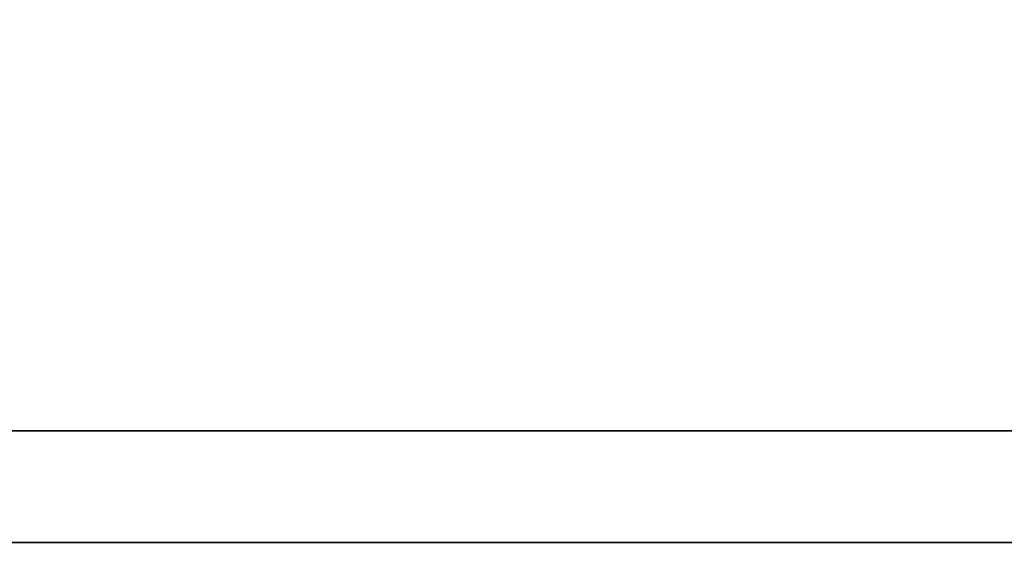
# Model space of a CAD drawing. Header units: millimetres. Extents: x 5 to 235, y 2 to 156.
# Tile 17 of 58: x 196.372 to 197.43, y 71.351 to 71.912. Entities that reach past the tile are written whole.
import ezdxf

# ---------------------------------------------------------------- set-up
doc = ezdxf.new("R2010")
doc.units = ezdxf.units.MM
doc.header["$LTSCALE"] = 0.1
for name, color, linetype in [('CHA', 7, 'CONTINUOUS'), ('DIM', 4, 'CONTINUOUS'), ('layer 1', 7, 'CONTINUOUS')]:
    doc.layers.add(name, color=color, linetype=linetype)

# ---------------------------------------------------------------- blocks, each defined once
blk = doc.blocks.new('TBI MOTION logo(完整正式版)')
at = {"layer": 'layer 1', "color": 22, "lineweight": 35}
blk.add_open_spline([(75.90875, -9.47875), (75.90875, -9.47875), (75.90875, -12.28625), (75.90875, -12.28625), (75.90875, -12.28625), (75.90875, -12.28625), (75.90875, -12.47875), (75.90875, -12.47875), (75.90875, -12.47875), (75.90875, -12.47875), (75.71625, -12.47875), (75.71625, -12.47875), (75.71625, -12.47875), (75.71625, -12.47875), (-88.32875, -12.47875), (-88.32875, -12.47875), (-88.32875, -12.47875), (-88.32875, -12.47875), (-88.32875, -13.29375), (-88.32875, -13.29375), (-88.32875, -13.29375), (-88.32875, -13.29375), (82.89125, -13.29375), (82.89125, -13.29375), (82.89125, -13.29375), (82.89125, -13.29375), (75.90875, -9.47875), (75.90875, -9.47875)], degree=3, knots=[0, 0, 0, 0, 0.1428571, 0.1428571, 0.1428571, 0.1428572, 0.2857143, 0.2857143, 0.2857143, 0.2857143, 0.4285714, 0.4285714, 0.4285714, 0.4285714, 0.5714286, 0.5714286, 0.5714286, 0.5714286, 0.7142857, 0.7142857, 0.7142857, 0.7142857, 0.8571429, 0.8571429, 0.8571429, 0.8571429, 1, 1, 1, 1], dxfattribs=at)
blk = doc.blocks.new('A$C0D704F04')
at = {"layer": 'DIM', "color": 7, "xscale": 0.0980771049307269, "yscale": 0.0980771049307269, "zscale": 0.0980771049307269}
blk.add_blockref('TBI MOTION logo(完整正式版)', (14.32453, 1.92464), dxfattribs=at)

msp = doc.modelspace()

# ---------------------------------------------------------------- block references
at = {"layer": 'CHA', "color": 7, "xscale": 1.5, "yscale": 1.5, "zscale": 1.5}
msp.add_blockref('A$C0D704F04', (172.0113, 70.4198), dxfattribs=at)

doc.saveas('drawing.dxf')
